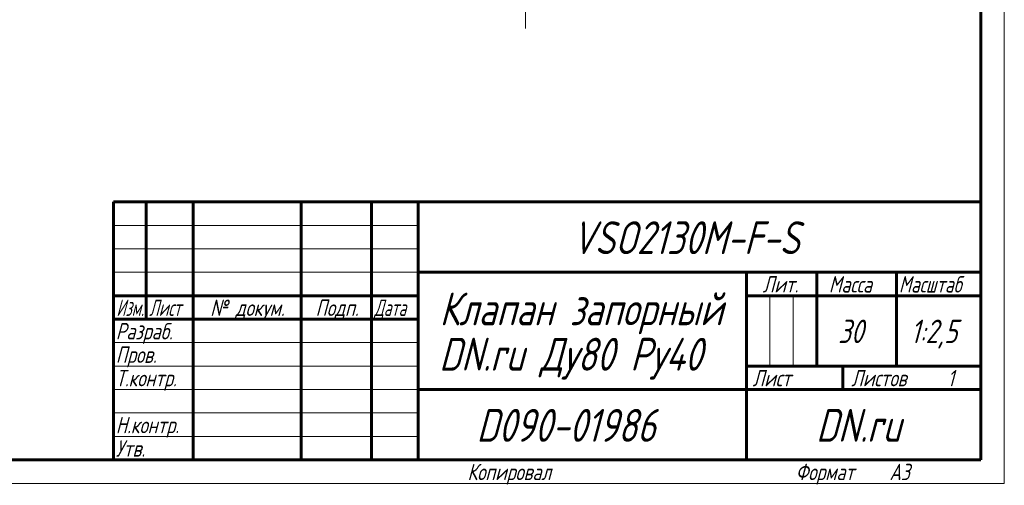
# Model space of a CAD drawing. Header units: millimetres. Extents: x 0 to 420, y 0 to 297.
# Tile 3 of 5: x 210 to 420, y 0 to 99. Entities that reach past the tile are written whole.
import ezdxf

# ---------------------------------------------------------------- set-up
doc = ezdxf.new("R2010")
doc.units = ezdxf.units.MM
for name, pattern in [('K5LT_AXLED', [12, 7.5, -1.5, 1.5, -1.5]), ('K5LT_BASIC', [0]), ('K5LT_THIN', [0])]:
    doc.linetypes.add(name, pattern=pattern)
doc.layers.add('Системный слой', color=7, linetype='Continuous')
doc.layers.add('Системный слой (1)', color=251, linetype='Continuous', true_color=0x6c6c6c)
doc.styles.add('KDIMTEXTSTYLE', font='txt', dxfattribs={"width": 0.96, "oblique": 15, "height": 5})
doc.styles.add('KTEXTSTYLE', font='txt', dxfattribs={"width": 0.96, "height": 5})
doc.dimstyles.new('KDIMSTYLE (0.40)', dxfattribs={"dimtxt": 5, "dimasz": 1, "dimexe": 2, "dimexo": 0, "dimgap": 1, "dimtad": 1, "dimlfac": 2.5, "dimtxsty": 'KDIMTEXTSTYLE', "dimsah": 1, "dimcen": 0, "dimdle": 1, "dimadec": 0, "dimazin": 0, "dimtfac": 0.667, "dimtmove": 0, "dimatfit": 3, "dimfxl": 1, "dimtvp": 1, "dimtolj": 1, "dimtzin": 0, "dimarcsym": 0})

# ---------------------------------------------------------------- blocks, each defined once
blk = doc.blocks.new('D7')
at = {"layer": 'Системный слой (1)'}
for points in [[(336.24, 152.12), (339.82, 155.67), (335.45, 153.17), (336.24, 152.95)], [(295.9, 122.23), (300.28, 124.74), (299.48, 124.96), (299.48, 125.79)]]:
    blk.add_hatch(color=7, dxfattribs=at).paths.add_polyline_path(points)
at = {"layer": 'Системный слой (1)', "color": 7, "linetype": 'K5LT_THIN', "lineweight": 18}
for p, q in [((339.82, 155.67), (367.77, 176.95)), ((295.9, 122.23), (339.82, 155.67)), ((335.45, 153.17), (339.82, 155.67)), ((339.82, 155.67), (336.24, 152.12)), ((336.24, 152.95), (335.45, 153.17)), ((336.24, 152.12), (336.24, 152.95)), ((295.9, 122.23), (299.48, 125.79)), ((300.28, 124.74), (295.9, 122.23)), ((299.48, 125.79), (299.48, 124.96)), ((299.48, 124.96), (300.28, 124.74))]:
    blk.add_line(p, q, dxfattribs=at)
blk.add_wipeout([(369.77, 177.95), (369.77, 185.33), (382.57, 185.33), (382.57, 177.95)]).dxf.layer = 'Системный слой (1)'
blk.add_line((367.77, 176.95), (385.1, 176.95), dxfattribs=at)
at = {"layer": 'Системный слой (1)', "color": 7, "char_height": 5, "attachment_point": 1, "style": 'KTEXTSTYLE'}
for s, insert in [('\\fArial|b0|c204|p34;\\H5.0;\\W1.000;\\Q15;\\fGOST Type AU|b0|i0|c204|p34;\\Q15;\\W0.960;⌀', (369.77, 184.54)), ('\\fArial|b0|c204|p34;\\H5.0;\\W1.000;\\Q15;\\fGOST Type AU|b0|i0|c204|p34;\\Q15;\\W0.960;138', (373.08, 184.54))]:
    blk.add_mtext(s, dxfattribs=dict(at, insert=insert))
blk = doc.blocks.new('KDIMARROW_01')
at = {"layer": 'Системный слой'}
blk.add_hatch(color=0, dxfattribs=at).paths.add_polyline_path([(0, 0), (-5, 0.66), (-4.5, 0), (-5, -0.66)])
at = {"layer": 'Системный слой', "color": 0, "linetype": 'K5LT_THIN', "lineweight": 18}
for p, q in [((-4.5, 0), (-5, 0.66)), ((-5, 0.66), (0, 0)), ((0, 0), (-5, -0.66)), ((-5, -0.66), (-4.5, 0))]:
    blk.add_line(p, q, dxfattribs=at)
at = {"layer": 'Системный слой (1)', "color": 0, "linetype": 'K5LT_THIN', "lineweight": 18}
blk.add_line((317.86, 138.95), (317.46, 138.95), dxfattribs=at)
blk = doc.blocks.new('U34')
at = {"layer": 'Системный слой (1)', "color": 30, "linetype": 'K5LT_AXLED', "lineweight": 18, "true_color": 0xff8000}
for q in [(317.86, 180.95), (275.86, 138.95), (359.86, 138.95), (317.86, 96.95)]:
    blk.add_line((317.86, 138.95), q, dxfattribs=at)
blk = doc.blocks.new('D9')
at = {"layer": 'Системный слой (1)'}
for points in [[(313.61, 110.67), (314.21, 110.1), (309.17, 109.96), (314, 111.4)], [(297.23, 107.37), (302.06, 108.82), (297.02, 108.67), (297.62, 108.1)]]:
    blk.add_hatch(color=7, dxfattribs=at).paths.add_polyline_path(points)
at = {"layer": 'Системный слой (1)', "color": 7, "linetype": 'K5LT_THIN', "lineweight": 18}
for p, q in [((314, 111.4), (309.17, 109.96)), ((313.61, 110.67), (314, 111.4)), ((309.17, 109.96), (302.06, 108.82)), ((309.17, 109.96), (316.08, 111.07)), ((309.17, 109.96), (314.21, 110.1)), ((314.21, 110.1), (313.61, 110.67)), ((302.06, 108.82), (266.67, 103.13)), ((302.06, 108.82), (295.15, 107.71)), ((302.06, 108.82), (297.02, 108.67)), ((297.02, 108.67), (297.62, 108.1)), ((297.23, 107.37), (302.06, 108.82)), ((297.62, 108.1), (297.23, 107.37))]:
    blk.add_line(p, q, dxfattribs=at)
blk.add_wipeout([(236.12, 104.13), (236.12, 111.51), (263.53, 111.51), (263.53, 104.13)]).dxf.layer = 'Системный слой (1)'
blk.add_line((266.67, 103.13), (234.12, 103.13), dxfattribs=at)
at = {"layer": 'Системный слой (1)', "color": 7, "char_height": 5, "attachment_point": 1, "style": 'KTEXTSTYLE'}
for s, insert in [('\\fArial|b0|c204|p34;\\H5.0;\\W1.000;\\Q15;\\fGOST Type AU|b0|i0|c204|p34;\\Q15;\\W0.960;⌀', (254.25, 110.72)), ('\\fArial|b0|c204|p34;\\H5.0;\\W1.000;\\Q15;\\fGOST Type AU|b0|i0|c204|p34;\\Q15;\\W0.960;8 отв. ', (236.12, 110.72)), ('\\fArial|b0|c204|p34;\\H5.0;\\W1.000;\\Q15;\\fGOST Type AU|b0|i0|c204|p34;\\Q15;\\W0.960;18', (257.56, 110.72))]:
    blk.add_mtext(s, dxfattribs=dict(at, insert=insert))
blk = doc.blocks.new('U36')
at = {"color": 7, "linetype": 'K5LT_THIN', "lineweight": 18}
for p, q in [((420, 297), (420, 0)), ((230, 55), (295, 55)), ((230, 50), (295, 50)), ((230, 45), (295, 45)), ((369.96, 25), (369.96, 40)), ((374.98, 25), (374.98, 40)), ((230, 30), (295, 30)), ((230, 25), (295, 25)), ((230, 20), (295, 20)), ((230, 15), (295, 15)), ((230, 10), (295, 10)), ((420, 0), (0, 0))]:
    blk.add_line(p, q, dxfattribs=at)
at = {"color": 150, "linetype": 'K5LT_BASIC', "lineweight": 60, "true_color": 0x0080ff}
for p, q in [((415, 292), (415, 5)), ((230, 60), (415, 60)), ((230, 5), (230, 60)), ((237, 35), (237, 60)), ((247, 5), (247, 60)), ((270, 5), (270, 60)), ((285, 5), (285, 60)), ((295, 5), (295, 60)), ((295, 45), (415, 45)), ((365, 5), (365, 45)), ((380, 25), (380, 45)), ((397, 25), (397, 45)), ((230, 40), (295, 40)), ((365, 40), (380, 40)), ((380, 40), (415, 40)), ((230, 35), (295, 35)), ((365, 25), (415, 25)), ((385.57, 20), (385.57, 25)), ((295, 20), (365, 20)), ((365, 20), (415, 20)), ((415, 5), (20, 5))]:
    blk.add_line(p, q, dxfattribs=at)
at = {"color": 7, "attachment_point": 1, "style": 'KTEXTSTYLE'}
for s, insert, char_height in [('\\fArial|b0|c204|p34;\\H5.0;\\W1.000;\\Q15;\\fGOST Type AU|b0|i0|c204|p34;\\Q15;\\W0.960;\\H7.00;VSO2130M-F-S', (327.8, 55.86), 7), ('\\fArial|b0|c204|p34;\\H5.0;\\W1.000;\\Q15;\\fGOST Type AU|b0|i0|c204|p34;\\Q15;\\W0.960;\\H3.50;Лит.', (368.47, 44.18), 3.5), ('\\fArial|b0|c204|p34;\\H5.0;\\W1.000;\\Q15;\\fGOST Type AU|b0|i0|c204|p34;\\Q15;\\W0.960;\\H3.50;Масса', (382.58, 44.18), 3.5), ('\\fArial|b0|c204|p34;\\H5.0;\\W1.000;\\Q15;\\fGOST Type AU|b0|i0|c204|p34;\\Q15;\\W0.926;\\H3.50;Масштаб', (397.52, 44.18), 3.5), ('\\fArial|b0|c204|p34;\\H5.0;\\W1.000;\\Q15;\\fGOST Type AU|b0|i0|c204|p34;\\Q15;\\W0.960;\\H7.00;Клапан запорный', (299.56, 40.69), 7), ('\\fArial|b0|c204|p34;\\H5.0;\\W1.000;\\Q15;\\fGOST Type AU|b0|i0|c204|p34;\\Q15;\\W0.786;\\H3.50;Изм.', (230.62, 39.18), 3.5), ('\\fArial|b0|c204|p34;\\H5.0;\\W1.000;\\Q15;\\fGOST Type AU|b0|i0|c204|p34;\\Q15;\\W0.800;\\H3.50;Лист', (237.61, 39.18), 3.5), ('\\fArial|b0|c204|p34;\\H5.0;\\W1.000;\\Q15;\\fGOST Type AU|b0|i0|c204|p34;\\Q15;\\W0.960;\\H3.50;№ докум.', (250.63, 39.18), 3.5), ('\\fArial|b0|c204|p34;\\H5.0;\\W1.000;\\Q15;\\fGOST Type AU|b0|i0|c204|p34;\\Q15;\\W0.960;\\H3.50;Подп.', (273.1, 39.18), 3.5), ('\\fArial|b0|c204|p34;\\H5.0;\\W1.000;\\Q15;\\fGOST Type AU|b0|i0|c204|p34;\\Q15;\\W0.800;\\H3.50;Дата', (285.61, 39.18), 3.5), ('\\fArial|b0|c204|p34;\\H5.0;\\W1.000;\\Q15;\\fGOST Type AU|b0|i0|c204|p34;\\Q15;\\W0.960;\\H3.50;Разраб.', (230.5, 34.18), 3.5), ('\\fArial|b0|c204|p34;\\H5.0;\\W1.000;\\Q15;\\fGOST Type AU|b0|i0|c204|p34;\\Q15;\\W0.960;30', (384.55, 34.9), 5), ('\\fArial|b0|c204|p34;\\H5.0;\\W1.000;\\Q15;\\fGOST Type AU|b0|i0|c204|p34;\\Q15;\\W0.960;{\\c16711680;1:2,5}', (400, 34.9), 5), ('\\fArial|b0|c204|p34;\\H5.0;\\W1.000;\\Q15;\\fGOST Type AU|b0|i0|c204|p34;\\Q15;\\W0.960;\\H7.00;DN.ru Ду80 Ру40', (299.46, 31.02), 7), ('\\fArial|b0|c204|p34;\\H5.0;\\W1.000;\\Q15;\\fGOST Type AU|b0|i0|c204|p34;\\Q15;\\W0.960;\\H3.50;Пров.', (230.5, 29.18), 3.5), ('\\fArial|b0|c204|p34;\\H5.0;\\W1.000;\\Q15;\\fGOST Type AU|b0|i0|c204|p34;\\Q15;\\W0.960;\\H3.50;Т.контр.', (230.5, 24.18), 3.5), ('\\fArial|b0|c204|p34;\\H5.0;\\W1.000;\\Q15;\\fGOST Type AU|b0|i0|c204|p34;\\Q15;\\W0.960;\\H3.50;Лист', (366.32, 24.18), 3.5), ('\\fArial|b0|c204|p34;\\H5.0;\\W1.000;\\Q15;\\fGOST Type AU|b0|i0|c204|p34;\\Q15;\\W0.960;\\H3.50;Листов', (387.36, 24.18), 3.5), ('\\fArial|b0|c204|p34;\\H5.0;\\W1.000;\\Q15;\\fGOST Type AU|b0|i0|c204|p34;\\Q15;\\W0.960;\\H3.50;1', (407.91, 24.18), 3.5), ('\\fArial|b0|c204|p34;\\H5.0;\\W1.000;\\Q15;\\fGOST Type AU|b0|i0|c204|p34;\\Q15;\\W0.960;\\H7.00;D090-01986', (307.43, 15.86), 7), ('\\fArial|b0|c204|p34;\\H5.0;\\W1.000;\\Q15;\\fGOST Type AU|b0|i0|c204|p34;\\Q15;\\W0.960;\\H7.00;DN.ru', (379.84, 15.86), 7), ('\\fArial|b0|c204|p34;\\H5.0;\\W1.000;\\Q15;\\fGOST Type AU|b0|i0|c204|p34;\\Q15;\\W0.960;\\H3.50;Н.контр.', (230.5, 14.18), 3.5), ('\\fArial|b0|c204|p34;\\H5.0;\\W1.000;\\Q15;\\fGOST Type AU|b0|i0|c204|p34;\\Q15;\\W0.960;\\H3.50;Утв.', (230.5, 9.18), 3.5), ('\\fArial|b0|c204|p34;\\H5.0;\\W1.000;\\Q15;\\fGOST Type AU|b0|i0|c204|p34;\\Q15;\\W0.960;\\H3.50;Копировал', (305.5, 4.18), 3.5), ('\\fArial|b0|c204|p34;\\H5.0;\\W1.000;\\Q15;\\fGOST Type AU|b0|i0|c204|p34;\\Q15;\\W0.960;\\H3.50;Формат', (375.5, 4.18), 3.5), ('\\fArial|b0|c204|p34;\\H5.0;\\W1.000;\\Q15;\\fGOST Type AU|b0|i0|c204|p34;\\Q15;\\W0.960;\\H3.50;A3', (395.5, 4.18), 3.5)]:
    blk.add_mtext(s, dxfattribs=dict(at, insert=insert, char_height=char_height))

msp = doc.modelspace()

# ---------------------------------------------------------------- dimensions: what is measured, and where the dimension line sits
at = {"layer": 'Системный слой (1)', "color": 7}
dim = msp.add_diameter_dim_2p(p1=(262.9645, 97.1546), p2=(372.7622, 180.7516), dimstyle='KDIMSTYLE (0.40)', override={"dimtih": 1, "dimtoh": 1, "dimpost": '\\fGOST Type AU|b0|c204|p34;\\H5.0;\\W0.960;\\Q15;<>', "dimblk1": 'KDIMARROW_01', "dimblk2": 'KDIMARROW_01', "dimclrt": 7, "dimtol": 1, "dimtp": 0, "dimtm": 0, "dimtdec": 5, "dimtmove": 1, "dimatfit": 2, "dimtolj": 1}, dxfattribs=at)
dim.commit()
dim.dimension.update_dxf_attribs({"geometry": 'D7', "text_midpoint": (369.7732, 176.9531), "dimtype": 163})

# ---------------------------------------------------------------- next in the draw order: block references
at = {"layer": 'Системный слой (1)'}
msp.add_blockref('U34', (0, 0), dxfattribs=at)

# ---------------------------------------------------------------- next in the draw order: dimensions: what is measured, and where the dimension line sits
at = {"layer": 'Системный слой (1)', "color": 7}
dim = msp.add_diameter_dim_2p(p1=(314.5034, 110.8172), p2=(296.7315, 107.9606), dimstyle='KDIMSTYLE (0.40)', override={"dimtih": 1, "dimtoh": 1, "dimpost": '\\fGOST Type AU|b0|c204|p34;\\H5.0;\\W0.960;\\Q15;\\fGOST Type AU|b0|i0|c204|p34;\\Q15;8 отв. \\fGOST Type AU|b0|c204|p34;\\H5.0;\\W0.960;\\Q15;<>', "dimblk1": 'KDIMARROW_01', "dimblk2": 'KDIMARROW_01', "dimclrt": 7, "dimtol": 1, "dimtp": 0, "dimtm": 0, "dimtdec": 5, "dimtmove": 1, "dimatfit": 2, "dimtolj": 1}, dxfattribs=at)
dim.commit()
dim.dimension.update_dxf_attribs({"geometry": 'D9', "text_midpoint": (264.6673, 103.1282), "dimtype": 163})

# ---------------------------------------------------------------- next in the draw order: block references
msp.add_blockref('U36', (0, 0))

doc.saveas('drawing.dxf')
